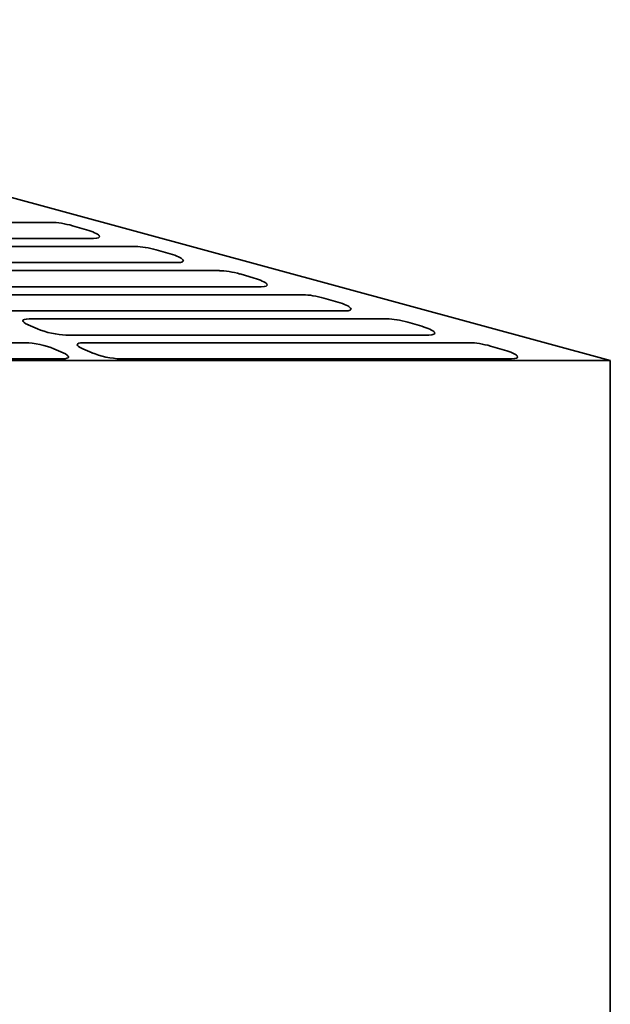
# Model space of a CAD drawing. Header units: millimetres. Extents: x 160 to 680, y 145 to 448.
# Tile 10 of 10: x 593 to 680, y 297 to 441. Entities that reach past the tile are written whole.
import ezdxf

# ---------------------------------------------------------------- set-up
doc = ezdxf.new("R2010")
doc.units = ezdxf.units.MM
doc.header["$LTSCALE"] = 2
doc.layers.add('Krawędzie widoczne(ISO)', color=7, linetype='Continuous', lineweight=35, true_color=0x262659)

msp = doc.modelspace()

# ---------------------------------------------------------------- linework, layer by layer
at = {"layer": 'Krawędzie widoczne(ISO)'}
for p, q in [((679.5, 391.5), (495.73, 441.5)), ((561.72, 411.75), (597.49, 411.75)), ((600.52, 411.26), (602.57, 410.67)), ((603.6, 409.39), (567.12, 409.39)), ((569.83, 408.21), (609.8, 408.21)), ((612.83, 407.72), (614.88, 407.13)), ((615.91, 405.85), (575.23, 405.85)), ((577.93, 404.67), (622.11, 404.67)), ((625.14, 404.18), (627.19, 403.59)), ((628.22, 402.31), (583.34, 402.31)), ((586.04, 401.13), (634.42, 401.13)), ((637.45, 400.64), (639.5, 400.04)), ((640.53, 398.77), (591.45, 398.77)), ((594.15, 397.59), (646.73, 397.59)), ((595.41, 396.11), (594.05, 396.7)), ((649.76, 397.09), (651.81, 396.5)), ((652.84, 395.22), (599.55, 395.22)), ((536.93, 394.09), (593.66, 394.09)), ((597.8, 393.21), (599.16, 392.62)), ((603.4, 392.62), (602.05, 393.21)), ((602.14, 394.09), (658.87, 394.09)), ((661.9, 393.6), (663.95, 393.01)), ((599.06, 391.73), (541.63, 391.73)), ((664.98, 391.73), (607.55, 391.73)), ((679.5, 391.5), (527.49, 391.5)), ((679.5, 253.5), (679.5, 391.5))]:
    msp.add_line(p, q, dxfattribs=at)
for centre, major_axis, start_param, end_param in [((599.52, 410.87), (2.93, -0.64), 1.268133, 2.378979), ((601.57, 410.28), (2.93, -0.64), 5.520572, 7.551318), ((611.83, 407.33), (2.93, -0.64), 1.268133, 2.378979), ((613.88, 406.74), (2.93, -0.64), 5.520572, 7.551318), ((624.14, 403.78), (2.93, -0.64), 1.268133, 2.378979), ((626.19, 403.19), (2.93, -0.64), 5.520572, 7.551318), ((636.45, 400.24), (2.93, -0.64), 1.268133, 2.378979), ((638.5, 399.65), (2.93, -0.64), 5.520572, 7.551318), ((596.18, 396.7), (-2.93, 0.64), 5.520572, 7.091368), ((648.76, 396.7), (2.93, -0.64), 1.268133, 2.378979), ((597.53, 396.11), (-2.93, 0.64), 0.808183, 2.378979), ((650.81, 396.11), (2.93, -0.64), 5.520572, 7.551318), ((595.68, 393.21), (2.93, -0.64), 0.808183, 2.378979), ((604.17, 393.21), (-2.93, 0.64), 5.520572, 7.091368), ((660.9, 393.21), (2.93, -0.64), 1.268133, 2.378979), ((597.03, 392.62), (2.93, -0.64), 5.520572, 7.091368), ((605.52, 392.62), (-2.93, 0.64), 0.808183, 2.378979), ((662.95, 392.62), (2.93, -0.64), 5.520572, 7.551318)]:
    msp.add_ellipse(centre, major_axis=major_axis, ratio=0.208722, start_param=start_param, end_param=end_param, dxfattribs=at)

doc.saveas('drawing.dxf')
